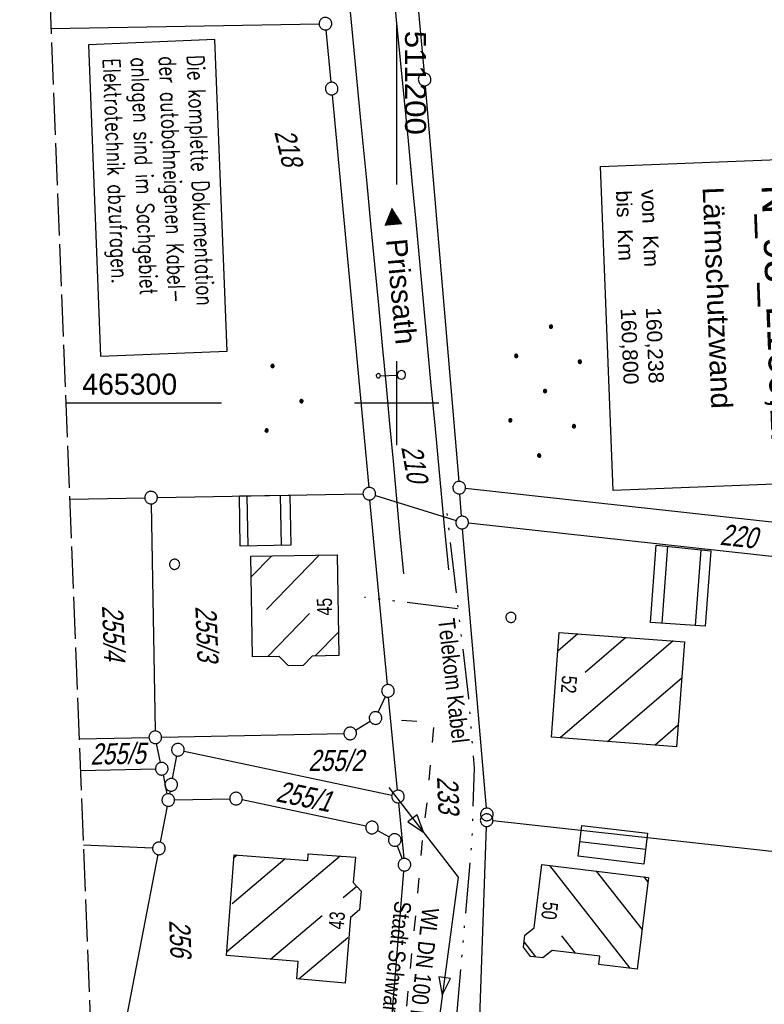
# Model space of a CAD drawing. Extents: x 511155 to 511479, y 464515 to 465450.
# Tile 36 of 41: x 511155 to 511244, y 465229 to 465346. Entities that reach past the tile are written whole.
import ezdxf
from ezdxf.enums import TextEntityAlignment as Align

# ---------------------------------------------------------------- set-up
doc = ezdxf.new("R2010")
doc.units = 0
doc.header["$LTSCALE"] = 10
doc.header["$MEASUREMENT"] = 0
for name, pattern in [('ACAD_ISO03W100', [30, 12, -18]), ('ACAD_ISO14W100', [25.5, 12, -3, 0.5, -3, 0.5, -3, 0.5, -3]), ('AUSGEZOGEN', [0]), ('LT00', [0]), ('LT14', [0.6, 0.5, -0.1])]:
    doc.linetypes.add(name, pattern=pattern)
doc.layers.get('0').update_dxf_attribs({"linetype": 'LT00'})
doc.layers.add('-BLATT_103-RAND', color=7, linetype='LT14', plot=False)
for name, color, linetype in [('ABWASSERLTG', 24, 'LT00'), ('ABWASSERLTG_FLIEßPF', 26, 'Continuous'), ('BAB-KABEL_TEXT_KASTEN', 224, 'Continuous'), ('BW_TEXT_B', 20, 'AUSGEZOGEN'), ('DFK_BEB_SCHR', 254, 'LT00'), ('DFK_BEBAUUNG', 250, 'LT00'), ('DFK_FLUR_NR', 250, 'LT00'), ('DFK_GZPKT', 250, 'LT00'), ('DFK_HAUSNR', 250, 'LT00'), ('DFK_KATASTER', 250, 'LT00'), ('DFK_NUTZUNG', 250, 'LT00'), ('DFK_VERMPKT', 252, 'LT00'), ('ORTSRICHTUNG', 7, 'Continuous'), ('TELEKOM', 210, 'ACAD_ISO14W100'), ('TELEKOM_TEXT', 210, 'Continuous'), ('V102_AFBR_BAB', 250, 'LT00'), ('V102_RASTER', 250, 'LT00'), ('V103_AFBR_BAB', 250, 'LT00'), ('V103_RASTER', 250, 'LT00'), ('V103_SCHILD_V', 1, 'LT00'), ('WASSERLTG', 130, 'ACAD_ISO03W100'), ('WASSERLTG_TEXT', 130, 'Continuous')]:
    doc.layers.add(name, color=color, linetype=linetype)
doc.styles.add('Beschrift', font='ARIAL.TTF')
doc.styles.add('ROMANS', font='romans.shx', dxfattribs={"width": 0.8})
doc.styles.get("Standard").update_dxf_attribs({"font": 'ARIAL.TTF'})
doc.styles.add('Versorgungsltg', font='ARIAL.TTF', dxfattribs={"width": 0.8, "height": 2})

# ---------------------------------------------------------------- blocks, each defined once
blk = doc.blocks.new('SYMB7010')
at = {"color": 0, "linetype": 'ByBlock'}
for points in [[(-0.031408, 0.499213), (-0.093728, 0.49134), (-0.15457, 0.475719), (-0.212975, 0.452595), (-0.268021, 0.422333), (-0.31884, 0.385411), (-0.36463, 0.342411), (-0.40467, 0.29401), (-0.438329, 0.240973), (-0.465074, 0.184136), (-0.484486, 0.124395), (-0.496256, 0.062692), (-0.5002, 0)], [(-0.5002, 0), (-0.496256, -0.062692), (-0.484486, -0.124395), (-0.465075, -0.184136), (-0.438329, -0.240973), (-0.404671, -0.29401), (-0.36463, -0.342411), (-0.31884, -0.385411), (-0.268021, -0.422333), (-0.212975, -0.452595), (-0.154571, -0.475719), (-0.093728, -0.49134), (-0.031408, -0.499213), (0.031408, -0.499213)], [(0.5002, 0), (0.496256, 0.062692), (0.484485, 0.124395), (0.465074, 0.184136), (0.438329, 0.240973), (0.40467, 0.29401), (0.36463, 0.342411), (0.31884, 0.385411), (0.268021, 0.422333), (0.212975, 0.452595), (0.15457, 0.475719), (0.093728, 0.49134), (0.031408, 0.499213), (-0.031408, 0.499213)], [(0.031408, -0.499213), (0.093728, -0.491341), (0.15457, -0.475719), (0.212975, -0.452595), (0.268021, -0.422333), (0.31884, -0.385411), (0.36463, -0.342411), (0.404671, -0.294011), (0.438329, -0.240974), (0.465075, -0.184136), (0.484486, -0.124395), (0.496256, -0.062692), (0.500201, 0)]]:
    blk.add_lwpolyline(points, dxfattribs=at)
blk = doc.blocks.new('ABWASSER-FLIEßPF')
at = {"layer": 'ABWASSERLTG_FLIEßPF'}
for p, q in [((0, 0), (-2.11, 0.7)), ((-2.11, 0.7), (-2.11, -0.7)), ((-2.11, -0.7), (0, 0))]:
    blk.add_line(p, q, dxfattribs=at)
blk = doc.blocks.new('Ackerland7')
at = {"layer": 'DFK_NUTZUNG', "color": 0, "linetype": 'ByBlock'}
for p, q in [((-4, 3.93), (-4, 3.67)), ((-3.95, 3.63), (-3.95, 3.97)), ((-3.9, 3.99), (-3.9, 3.61)), ((-3.85, 3.6), (-3.85, 4)), ((-3.8, 3.99), (-3.8, 3.61)), ((-3.75, 3.63), (-3.75, 3.97)), ((-3.7, 3.93), (-3.7, 3.67)), ((-3.65, 3.8), (-3.65, 3.8)), ((3.7, 3.93), (3.7, 3.67)), ((3.75, 3.63), (3.75, 3.97)), ((3.8, 3.99), (3.8, 3.61)), ((3.85, 3.6), (3.85, 4)), ((3.9, 3.99), (3.9, 3.61)), ((3.95, 3.63), (3.95, 3.97)), ((4, 3.93), (4, 3.67)), ((4.05, 3.8), (4.05, 3.8)), ((-7.85, 0.13), (-7.85, -0.13)), ((-7.8, -0.17), (-7.8, 0.17)), ((-7.75, 0.19), (-7.75, -0.19)), ((-7.7, -0.2), (-7.7, 0.2)), ((-7.65, 0.19), (-7.65, -0.19)), ((-7.6, -0.17), (-7.6, 0.17)), ((-7.55, 0.13), (-7.55, -0.13)), ((-7.5, 0), (-7.5, 0)), ((-0.15, 0.13), (-0.15, -0.13)), ((-0.1, -0.17), (-0.1, 0.17)), ((-0.05, 0.19), (-0.05, -0.19)), ((0, -0.2), (0, 0.2)), ((0.05, 0.19), (0.05, -0.19)), ((0.1, -0.17), (0.1, 0.17)), ((0.15, 0.13), (0.15, -0.13)), ((0.2, 0), (0.2, 0)), ((7.55, 0.13), (7.55, -0.13)), ((7.6, -0.17), (7.6, 0.17)), ((7.65, 0.19), (7.65, -0.19)), ((7.7, -0.2), (7.7, 0.2)), ((7.75, 0.19), (7.75, -0.19)), ((7.8, -0.17), (7.8, 0.17)), ((7.85, 0.13), (7.85, -0.13)), ((7.9, 0), (7.9, 0)), ((-4, -3.67), (-4, -3.93)), ((-3.95, -3.97), (-3.95, -3.63)), ((-3.9, -3.61), (-3.9, -3.99)), ((-3.85, -4), (-3.85, -3.6)), ((-3.8, -3.61), (-3.8, -3.99)), ((-3.75, -3.97), (-3.75, -3.63)), ((-3.7, -3.67), (-3.7, -3.93)), ((-3.65, -3.8), (-3.65, -3.8)), ((3.7, -3.67), (3.7, -3.93)), ((3.75, -3.97), (3.75, -3.63)), ((3.8, -3.61), (3.8, -3.99)), ((3.85, -4), (3.85, -3.6)), ((3.9, -3.61), (3.9, -3.99)), ((3.95, -3.97), (3.95, -3.63)), ((4, -3.67), (4, -3.93)), ((4.05, -3.8), (4.05, -3.8))]:
    blk.add_line(p, q, dxfattribs=at)
for points in [[(-3.65, 3.8), (-3.67, 3.89), (-3.73, 3.96), (-3.81, 3.99), (-3.89, 3.99), (-3.97, 3.96), (-4.03, 3.89), (-4.05, 3.8), (-4.03, 3.71), (-3.97, 3.64), (-3.89, 3.6), (-3.81, 3.6), (-3.73, 3.64), (-3.67, 3.71), (-3.65, 3.8)], [(4.05, 3.8), (4.03, 3.89), (3.97, 3.96), (3.89, 3.99), (3.81, 3.99), (3.73, 3.96), (3.67, 3.89), (3.65, 3.8), (3.67, 3.71), (3.73, 3.64), (3.81, 3.61), (3.89, 3.61), (3.97, 3.64), (4.03, 3.71), (4.05, 3.8)], [(-7.5, 0), (-7.52, 0.09), (-7.58, 0.16), (-7.66, 0.19), (-7.74, 0.19), (-7.82, 0.16), (-7.88, 0.09), (-7.9, 0)], [(0.2, 0), (0.18, 0.09), (0.12, 0.16), (0.04, 0.19), (-0.04, 0.19), (-0.12, 0.16), (-0.18, 0.09), (-0.2, 0)], [(-0.2, 0), (-0.18, -0.09), (-0.12, -0.16), (-0.04, -0.19), (0.04, -0.19), (0.12, -0.16), (0.18, -0.09), (0.2, 0)], [(7.9, 0), (7.88, 0.09), (7.82, 0.16), (7.74, 0.19), (7.66, 0.19), (7.58, 0.16), (7.52, 0.09), (7.5, 0)], [(7.5, 0), (7.52, -0.09), (7.58, -0.16), (7.66, -0.19), (7.74, -0.19), (7.82, -0.16), (7.88, -0.09), (7.9, 0)], [(-7.9, 0), (-7.88, -0.09), (-7.82, -0.16), (-7.74, -0.19), (-7.66, -0.19), (-7.58, -0.16), (-7.52, -0.09), (-7.5, 0)], [(-3.65, -3.8), (-3.67, -3.71), (-3.73, -3.64), (-3.81, -3.61), (-3.89, -3.61), (-3.97, -3.64), (-4.03, -3.71), (-4.05, -3.8), (-4.03, -3.89), (-3.97, -3.96), (-3.89, -3.99), (-3.81, -3.99), (-3.73, -3.96), (-3.67, -3.89), (-3.65, -3.8)], [(4.05, -3.8), (4.03, -3.71), (3.97, -3.64), (3.89, -3.61), (3.81, -3.61), (3.73, -3.64), (3.67, -3.71), (3.65, -3.8), (3.67, -3.89), (3.73, -3.96), (3.81, -3.99), (3.89, -3.99), (3.97, -3.96), (4.03, -3.89), (4.05, -3.8)]]:
    blk.add_lwpolyline(points, dxfattribs=at)
blk = doc.blocks.new('Ackerland3')
at = {"layer": 'DFK_NUTZUNG', "color": 0, "linetype": 'ByBlock'}
for p, q in [((-0.15, 2.66), (-0.15, 2.4)), ((-0.1, 2.36), (-0.1, 2.7)), ((-0.05, 2.72), (-0.05, 2.34)), ((0, 2.33), (0, 2.73)), ((0.05, 2.72), (0.05, 2.34)), ((0.1, 2.36), (0.1, 2.7)), ((0.15, 2.66), (0.15, 2.4)), ((0.2, 2.53), (0.2, 2.53)), ((-4, -1.14), (-4, -1.4)), ((-3.95, -1.44), (-3.95, -1.1)), ((-3.9, -1.07), (-3.9, -1.46)), ((-3.85, -1.46), (-3.85, -1.07)), ((-3.8, -1.07), (-3.8, -1.46)), ((-3.75, -1.44), (-3.75, -1.1)), ((-3.7, -1.14), (-3.7, -1.4)), ((3.7, -1.14), (3.7, -1.4)), ((3.75, -1.44), (3.75, -1.1)), ((3.8, -1.07), (3.8, -1.46)), ((3.85, -1.46), (3.85, -1.07)), ((3.9, -1.07), (3.9, -1.46)), ((3.95, -1.44), (3.95, -1.1)), ((4, -1.14), (4, -1.4)), ((-3.65, -1.27), (-3.65, -1.26)), ((4.05, -1.27), (4.05, -1.26))]:
    blk.add_line(p, q, dxfattribs=at)
for points in [[(0.2, 2.53), (0.18, 2.62), (0.12, 2.69), (0.04, 2.73), (-0.04, 2.73), (-0.12, 2.69), (-0.18, 2.62), (-0.2, 2.53), (-0.18, 2.45), (-0.12, 2.38), (-0.04, 2.34), (0.04, 2.34), (0.12, 2.38), (0.18, 2.45), (0.2, 2.53)], [(-3.65, -1.27), (-3.67, -1.18), (-3.73, -1.11), (-3.81, -1.07), (-3.89, -1.07), (-3.97, -1.11), (-4.03, -1.18), (-4.05, -1.27)], [(4.05, -1.27), (4.03, -1.18), (3.97, -1.11), (3.89, -1.07), (3.81, -1.07), (3.73, -1.11), (3.67, -1.18), (3.65, -1.27)], [(-4.05, -1.27), (-4.03, -1.35), (-3.97, -1.42), (-3.89, -1.46), (-3.81, -1.46), (-3.73, -1.42), (-3.67, -1.35), (-3.65, -1.27)], [(3.65, -1.27), (3.67, -1.35), (3.73, -1.42), (3.81, -1.46), (3.89, -1.46), (3.97, -1.42), (4.03, -1.35), (4.05, -1.27)]]:
    blk.add_lwpolyline(points, dxfattribs=at)
blk = doc.blocks.new('SYMB0633')
at = {"color": 0, "linetype": 'ByBlock'}
for p, q in [((0.014231, 0.648982), (-0.014231, 0.648982)), ((-0.014231, 0.451018), (0.014232, 0.451018)), ((0, 0.05), (0, 0.45))]:
    blk.add_line(p, q, dxfattribs=at)
for points in [[(-0.014231, 0.648982), (-0.041542, 0.640963), (-0.065486, 0.625575), (-0.084125, 0.604064), (-0.095949, 0.578173), (-0.1, 0.55), (-0.095949, 0.521827), (-0.084125, 0.495936), (-0.065486, 0.474425), (-0.041541, 0.459037), (-0.014231, 0.451018)], [(0.1, 0.55), (0.095949, 0.578173), (0.084125, 0.604064), (0.065486, 0.625575), (0.041541, 0.640963), (0.014231, 0.648982)], [(0.014232, 0.451018), (0.041542, 0.459037), (0.065486, 0.474425), (0.084125, 0.495936), (0.095949, 0.521827), (0.1, 0.55)], [(0, 0.05), (-0.019134, 0.046194), (-0.035355, 0.035355), (-0.046194, 0.019134), (-0.05, 0)], [(-0.05, 0), (-0.046194, -0.019134), (-0.035355, -0.035355), (-0.019134, -0.046194), (0, -0.05)], [(0.05, 0), (0.046194, 0.019134), (0.035355, 0.035355), (0.019134, 0.046194), (0, 0.05)], [(0, -0.05), (0.019134, -0.046194), (0.035355, -0.035355), (0.046194, -0.019134), (0.05, 0)]]:
    blk.add_lwpolyline(points, dxfattribs=at)

msp = doc.modelspace()

# ---------------------------------------------------------------- linework, layer by layer
at = {"layer": '-BLATT_103-RAND'}
msp.add_lwpolyline([(511155.19, 465438.82), (511191.77, 464514.55), (511478.54, 464525.89), (511441.97, 465450.17), (511155.19, 465438.82)], dxfattribs=at)
at = {"layer": 'ABWASSERLTG'}
msp.add_lwpolyline([(511199.06, 465254.28), (511207.31, 465243.63), (511203.56, 465215.57), (511200.05, 465182.48), (511191.65, 465127.55), (511174.25, 465093.67), (511169.06, 465088.43)], dxfattribs=at)
at = {"layer": 'BAB-KABEL_TEXT_KASTEN', "linetype": 'AUSGEZOGEN'}
msp.add_lwpolyline([(511163.35, 465342.62), (511164.81, 465305.59), (511179.86, 465306.18), (511178.39, 465343.22)], close=True, dxfattribs=at)
at = {"layer": 'DFK_BEB_SCHR'}
for p, q in [((511182.21, 465288.97), (511182.3, 465283)), ((511186.3, 465283.07), (511186.21, 465289.04)), ((511232.22, 465282.98), (511231.53, 465273.83)), ((511235.52, 465273.54), (511236.2, 465282.57)), ((511185.15, 465281.84), (511182.72, 465279.34)), ((511184.52, 465275.45), (511190.81, 465281.93)), ((511189.64, 465274.98), (511184.67, 465269.85)), ((511190.31, 465269.93), (511193.08, 465272.78)), ((511221.56, 465272.56), (511219.18, 465270.51)), ((511232.86, 465271.72), (511219.44, 465260.18)), ((511222.4, 465268.01), (511227.21, 465272.14)), ((511225.08, 465259.76), (511233.89, 465267.34)), ((511233.47, 465261.7), (511230.72, 465259.33)), ((511221.77, 465247.85), (511229.61, 465246.95)), ((511193.29, 465246.13), (511179.79, 465234.71)), ((511180.45, 465240.51), (511186.72, 465245.82)), ((511181.04, 465246.25), (511180.65, 465245.92)), ((511218.17, 465245.03), (511227.71, 465232.8)), ((511229.18, 465237.43), (511223.78, 465244.35)), ((511229.38, 465243.67), (511229.87, 465243.04)), ((511193.66, 465241.2), (511195.25, 465242.55)), ((511185.01, 465233.88), (511191.13, 465239.07)), ((511221.25, 465234.58), (511219.64, 465236.64)), ((511194.2, 465236.43), (511188.38, 465231.5)), ((511215.16, 465235.88), (511216.52, 465234.14))]:
    msp.add_line(p, q, dxfattribs=at)
at = {"layer": 'DFK_BEBAUUNG'}
for points in [[(511181.41, 465282.99), (511181.32, 465288.96), (511187.32, 465289.06), (511187.42, 465283.09), (511181.41, 465282.99)], [(511230.17, 465273.93), (511230.86, 465283.12), (511237.34, 465282.45), (511236.69, 465273.46), (511230.17, 465273.93)], [(511193.12, 465269.97), (511189.96, 465269.92), (511188.87, 465268.78), (511187.15, 465268.75), (511186.03, 465269.87), (511182.88, 465269.82), (511182.68, 465281.8), (511192.93, 465281.97), (511193.12, 465269.97)], [(511233.28, 465259.14), (511218.42, 465260.26), (511219.34, 465272.73), (511234.21, 465271.62), (511233.28, 465259.14)], [(511222, 465249.76), (511229.84, 465248.86), (511229.4, 465245.19), (511221.57, 465246.13), (511222, 465249.76)], [(511193.88, 465231.04), (511188.12, 465231.52), (511188.3, 465233.61), (511179.76, 465234.32), (511180.68, 465246.28), (511189.44, 465245.61), (511189.5, 465246.42), (511195.11, 465245.99), (511194.83, 465243.01), (511195.79, 465241.96), (511195.6, 465239.76), (511194.53, 465238.83), (511193.88, 465231.04)], [(511229.94, 465243.6), (511228.59, 465232.69), (511224.04, 465233.24), (511224.16, 465234.23), (511218.49, 465234.91), (511217.4, 465234.04), (511215.92, 465234.21), (511215.1, 465235.32), (511215.26, 465236.75), (511216.37, 465237.6), (511217.28, 465245.14), (511229.94, 465243.6)]]:
    msp.add_lwpolyline(points, dxfattribs=at)
at = {"layer": 'DFK_KATASTER'}
for p, q in [((511197.62, 465402.71), (511203.26, 465339.23)), ((511158.92, 465344.53), (511190.79, 465345.11)), ((511192.21, 465338.15), (511191.61, 465344.37)), ((511203.39, 465337.73), (511207.38, 465290.69)), ((511192.35, 465336.65), (511196.68, 465289.98)), ((511171.56, 465288.77), (511196, 465289.22)), ((511207.73, 465286.55), (511207.5, 465289.19)), ((511265, 465283.61), (511208.19, 465289.86)), ((511161.14, 465288.59), (511170.06, 465288.75)), ((511170.82, 465288.01), (511171.3, 465261.01)), ((511198.9, 465266.53), (511196.82, 465288.48)), ((511197.47, 465289.01), (511207.07, 465286.02)), ((511265.59, 465279.44), (511208.54, 465285.72)), ((511210.67, 465251.84), (511207.85, 465285.05)), ((511197.8, 465263.23), (511198.66, 465265.1)), ((511200.09, 465253.97), (511199.04, 465265.03)), ((511195.12, 465261.11), (511196.85, 465262.16)), ((511162.26, 465260.08), (511170.56, 465260.24)), ((511172.06, 465260.27), (511193.73, 465260.7)), ((511171.93, 465257.25), (511171.46, 465259.53)), ((511173.34, 465255.35), (511173.86, 465258.04)), ((511174.73, 465258.62), (511199.43, 465253.38)), ((511162.41, 465256.33), (511171.33, 465256.5)), ((511172.23, 465255.79), (511172.7, 465253.53)), ((511173.06, 465253.87), (511172.99, 465253.54)), ((511173.6, 465252.82), (511180.16, 465252.95)), ((511172.71, 465252.06), (511171.88, 465247.79)), ((511196.34, 465249.69), (511181.64, 465252.81)), ((511200.23, 465252.47), (511200.86, 465245.86)), ((511209.8, 465224.56), (511210.67, 465249.65)), ((511270.99, 465243.78), (511211.45, 465250.32)), ((511197.73, 465249.17), (511199.12, 465248.41)), ((511170.99, 465247.08), (511162.76, 465247.42)), ((511200.05, 465247.35), (511200.66, 465245.81)), ((511171.6, 465246.31), (511167.72, 465226.2)), ((511198.84, 465219.86), (511200.87, 465244.36))]:
    msp.add_line(p, q, dxfattribs=at)
at = {"layer": 'TELEKOM', "ltscale": 0.05, "flags": 128}
for points in [[(511170.14, 465101.47), (511175.45, 465103.24), (511178.45, 465106.23), (511186.07, 465124.6), (511189.22, 465134.44), (511193.44, 465150.91), (511195.49, 465165.11), (511196.58, 465182.66), (511199.04, 465209.53), (511205.57, 465208.99), (511208.98, 465248.13), (511209.26, 465256.62), (511208.58, 465264.92), (511205.85, 465288.19)], [(511207.22, 465275.54), (511196.19, 465276.9)]]:
    msp.add_lwpolyline(points, dxfattribs=at)
at = {"layer": 'V102_AFBR_BAB'}
for points in [[(511201.85, 465326.42), (511201.4, 465331.17), (511200.93, 465335.98), (511200.46, 465340.78), (511199.99, 465345.59), (511199.53, 465350.39)], [(511194.16, 465349.9), (511194.92, 465341.98), (511195.68, 465334.05), (511196.44, 465326.12), (511196.54, 465325.17)]]:
    msp.add_lwpolyline(points, dxfattribs=at)
at = {"layer": 'V102_RASTER'}
msp.add_line((511200, 465345.31), (511200, 465325.99), dxfattribs=at)
at = {"layer": 'V103_AFBR_BAB'}
for points in [[(511206.2, 465280.16), (511205.67, 465285.76), (511205.14, 465291.35), (511204.61, 465296.95), (511204.08, 465302.54), (511203.64, 465307.31), (511203.2, 465312.07), (511202.75, 465316.84), (511202.31, 465321.6), (511201.86, 465326.37), (511201.4, 465331.17), (511200.93, 465335.98), (511200.46, 465340.78), (511199.99, 465345.59), (511199.53, 465350.39)], [(511194.16, 465349.9), (511194.92, 465341.98), (511195.68, 465334.05), (511196.44, 465326.12), (511196.91, 465321.3), (511197.38, 465316.48), (511197.84, 465311.66), (511198.3, 465306.84), (511198.75, 465302.02), (511199.17, 465297.55), (511199.58, 465293.09), (511199.99, 465288.62), (511200.39, 465284.15), (511200.8, 465279.69)]]:
    msp.add_lwpolyline(points, dxfattribs=at)
at = {"layer": 'V103_RASTER'}
for p, q in [((511200, 465305), (511200, 465295)), ((511179.18, 465300), (511160.68, 465300)), ((511205, 465300), (511195, 465300))]:
    msp.add_line(p, q, dxfattribs=at)
at = {"layer": 'WASSERLTG', "ltscale": 0.015, "flags": 128}
msp.add_lwpolyline([(511200.59, 465262.28), (511204.45, 465262.06), (511203.58, 465252.52), (511203.14, 465249.1), (511202.41, 465240.8), (511200.44, 465221.04), (511199.35, 465204.2), (511198.91, 465199.33), (511198.69, 465193.36), (511198.11, 465185.93), (511198.11, 465184.01), (511197.74, 465178.7), (511196.65, 465168.29), (511188.05, 465122.17), (511176.21, 465097.19), (511174.03, 465096.39), (511173.33, 465095.78)], dxfattribs=at)

# ---------------------------------------------------------------- block references
at = {"layer": 'ABWASSERLTG_FLIEßPF'}
for p, rotation in [((511203.19, 465248.96), 307.7645930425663), ((511205.43, 465229.6), 262.3787450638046)]:
    msp.add_blockref('ABWASSER-FLIEßPF', p, dxfattribs=dict(at, rotation=rotation))
at = {"layer": 'DFK_GZPKT', "xscale": 1.500000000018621, "yscale": 1.5, "zscale": 1.5, "rotation": 264.7377099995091}
for p in [(511191.54, 465345.12), (511203.33, 465338.48), (511192.28, 465337.4), (511207.44, 465289.94), (511170.81, 465288.76), (511196.75, 465289.23), (511207.79, 465285.8), (511198.97, 465265.78), (511197.49, 465262.55), (511171.31, 465260.26), (511194.48, 465260.72), (511174, 465258.78), (511172.08, 465256.52), (511173.2, 465254.61), (511200.16, 465253.22), (511172.85, 465252.8), (511180.91, 465252.97), (511210.73, 465251.09), (511210.7, 465250.4), (511197.07, 465249.53), (511199.78, 465248.05), (511171.74, 465247.05), (511200.93, 465245.11)]:
    msp.add_blockref('SYMB7010', p, dxfattribs=at)
at = {"layer": 'DFK_NUTZUNG', "rotation": 264.7376999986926}
for name, p in [('Ackerland7', (511217.65, 465301.43)), ('Ackerland3', (511186.16, 465300.46))]:
    msp.add_blockref(name, p, dxfattribs=at)
at = {"layer": 'DFK_VERMPKT', "xscale": 1.200000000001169, "yscale": 1.200000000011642, "zscale": 1.2, "rotation": 264.7377100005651}
for p in [(511173.61, 465280.83), (511213.59, 465274.52)]:
    msp.add_blockref('SYMB7010', p, dxfattribs=at)
at = {"layer": 'V103_SCHILD_V', "xscale": 5.000000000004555, "yscale": 5, "zscale": 5, "rotation": 272.266200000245}
msp.add_blockref('SYMB0633', (511197.82, 465303.25), dxfattribs=at)

# ---------------------------------------------------------------- texts
at = {"layer": 'BAB-KABEL_TEXT_KASTEN', "insert": (511177.09, 465341.43), "char_height": 2, "width": 33.7438, "attachment_point": 1, "rotation": 272.2662, "style": 'ROMANS'}
msp.add_mtext('{\\W0.75;Die komplette Dokumentation der autobahneigenen Kabel-\\Panlagen sind im Sachgebiet Elektrotechnik abzufragen.}', dxfattribs=at)
at = {"layer": 'DFK_FLUR_NR', "oblique": 13.754, "width": 0.75}
for s, rotation, p in [('218', 283.284, (511185.45, 465332.24)), ('210', -79.8078, (511200.54, 465294.74)), ('220', -6.1121, (511238.37, 465283.16)), ('255/4', 272.2662, (511164.97, 465275.9)), ('255/3', 272.2662, (511176.07, 465275.82)), ('255/5', 0.9817, (511163.61, 465257.01)), ('255/2', 0.0012, (511189.51, 465256.26)), ('233', 272.2662, (511204.8, 465255.54)), ('255/1', -11.5592, (511185.55, 465252.67)), ('256', 272.2662, (511172.95, 465238.49))]:
    msp.add_text(s, height=2.5, rotation=rotation, dxfattribs=at).set_placement(p)
at = {"layer": 'DFK_HAUSNR', "width": 0.75}
for s, rotation, p in [('45', -269.092, (511192.34, 465274.75)), ('52', -94.2166, (511219.67, 465267.65)), ('50', -97.0915, (511217.44, 465240.79)), ('43', -274.7028, (511193.7, 465237.37))]:
    msp.add_text(s, height=1.8, rotation=rotation, dxfattribs=at).set_placement(p)
at = {"layer": 'ORTSRICHTUNG', "insert": (511199.07, 465315.36), "char_height": 2.5, "attachment_point": 8, "rotation": 275.2652, "style": 'Beschrift'}
msp.add_mtext('◄ Prissath', dxfattribs=at)
at = {"layer": 'TELEKOM_TEXT', "style": 'Versorgungsltg', "width": 0.8}
msp.add_text('Telekom Kabel', height=2, rotation=276.5457, dxfattribs=at).set_placement((511205.76, 465266.89), align=Align.CENTER)
at = {"layer": 'V102_RASTER', "width": 1.063}
msp.add_text(' 511200', height=2.5, rotation=-90.0008, dxfattribs=at).set_placement((511201, 465345.31))
at = {"layer": 'V103_RASTER', "width": 0.969}
msp.add_text(' 465300', height=2.5, rotation=-0.0005, dxfattribs=at).set_placement((511161.68, 465301))
at = {"layer": 'WASSERLTG_TEXT', "insert": (511198.78, 465232.11), "char_height": 2, "attachment_point": 8, "rotation": 263.6031, "style": 'Versorgungsltg'}
msp.add_mtext('WL DN 100 PVC\\PStadt Schwandorf', dxfattribs=at)

# ---------------------------------------------------------------- next in the draw order: texts
at = {"layer": 'BW_TEXT_B', "insert": (511252.7, 465326.31), "char_height": 2, "width": 32.3994, "attachment_point": 1, "rotation": 272.2662, "style": 'Beschrift', "bg_fill": 3, "box_fill_scale": 1.5, "bg_fill_color": 256, "bg_fill_transparency": 3933427}
msp.add_mtext('\\pt10,14;{\\Funir_o|c0;\\H1.75x;6638771}\\P\\ptz;{\\H1.75x;N_93_L160,2R\\W0.8;\\P\\H0.3714x;\\W1;\\P\\H1.924x;Lärmschutzwand\\P\\H0.1999x;\\P\\H3.602x;\\P\\pt14;von  Km^I160,238\\Pbis  Km^I160,800}', dxfattribs=at)

# ---------------------------------------------------------------- next in the draw order: linework, layer by layer
at = {"layer": 'BW_TEXT_B'}
msp.add_lwpolyline([(511255.47, 465329.37), (511257, 465290.83), (511225.75, 465289.6), (511224.22, 465328.14)], close=True, dxfattribs=at)

doc.saveas('drawing.dxf')
